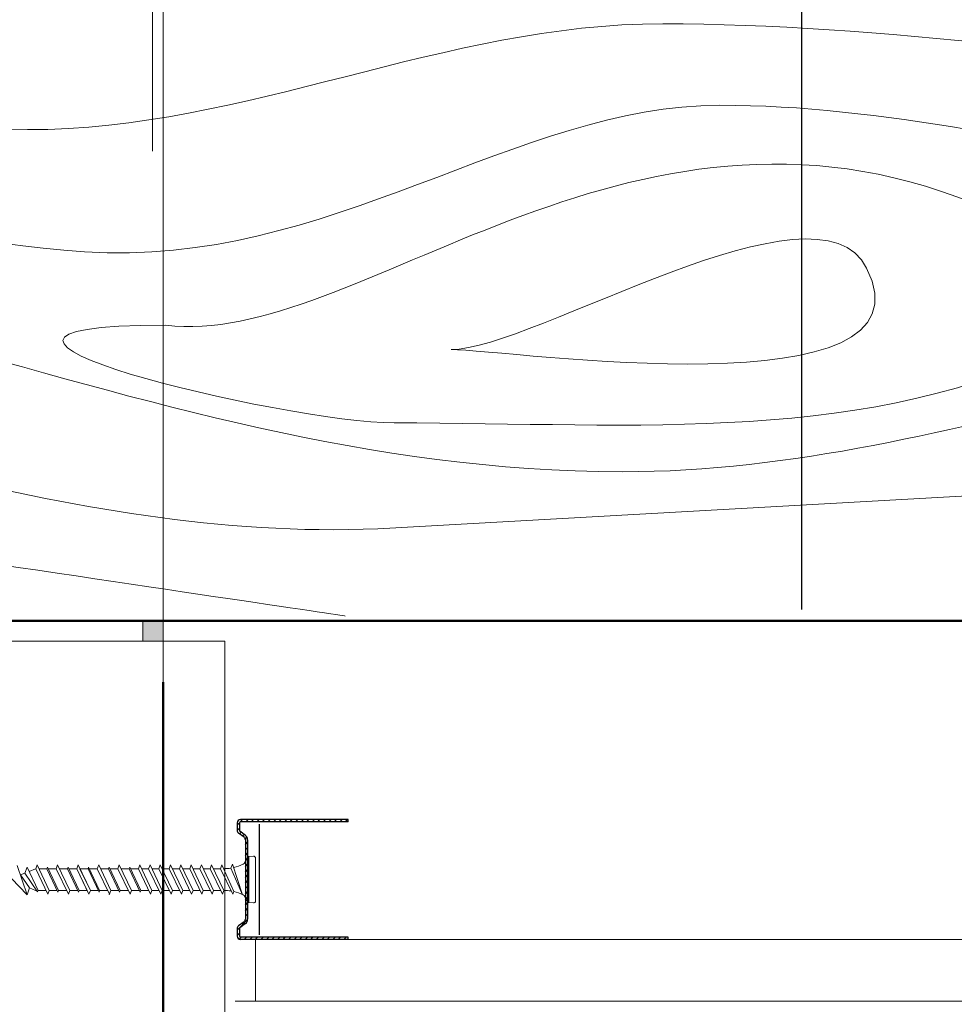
# Model space of a CAD drawing. Header units: millimetres. Extents: x 5545 to 136433, y -146986 to -36607.
# Tile 125 of 159: x 38562 to 38653, y -50577 to -50481. Entities that reach past the tile are written whole.
import ezdxf

# ---------------------------------------------------------------- set-up
doc = ezdxf.new("R2010")
doc.units = ezdxf.units.MM
doc.header["$LTSCALE"] = 8
doc.linetypes.add('ACAD_ISO02W100', pattern=[15, 12, -3])
for name, color, linetype, lineweight in [('_RIGIPS AKCESORIA', 7, 'Continuous', 5), ('_RIGIPS G-K', 7, 'Continuous', 15), ('Cieńka', 7, 'Continuous', 9), ('GRUBA', 74, 'Continuous', 50), ('Izolacja', 7, 'Continuous', 9), ('Przerywana', 7, 'ACAD_ISO02W100', 5), ('SZRAF', 21, 'Continuous', 9)]:
    doc.layers.add(name, color=color, linetype=linetype, lineweight=lineweight)
doc.layers.add('Arc_opisy', color=18, linetype='Continuous')

msp = doc.modelspace()

# ---------------------------------------------------------------- hatches: boundary and pattern name
h = msp.add_hatch()
h.set_pattern_fill('ANSI31', color=250, scale=0.12, style=0)
h.set_pattern_definition([(45, (38319.8537, -50844.06732), (-0.2694077, 0.2694077), [])])
h.paths.add_polyline_path([(38593.74, -50558.907), (38583.26, -50558.907, 0.414214), (38582.94, -50559.227), (38582.94, -50559.967, 0.236068), (38583.068, -50560.223), (38583.612, -50560.631, -0.236068), (38583.74, -50560.887), (38583.74, -50568.607, -0.236068), (38583.612, -50568.863), (38583.068, -50569.271, 0.236068), (38582.94, -50569.527), (38582.94, -50570.267, 0.414214), (38583.26, -50570.587), (38593.74, -50570.587), (38593.74, -50570.367), (38583.26, -50570.367, -0.414214), (38583.16, -50570.267), (38583.16, -50569.527, -0.236068), (38583.2, -50569.447), (38583.744, -50569.039, 0.236068), (38583.96, -50568.607), (38583.96, -50560.887, 0.236068), (38583.744, -50560.455), (38583.2, -50560.047, -0.236068), (38583.16, -50559.967), (38583.16, -50559.227, -0.414214), (38583.26, -50559.127), (38593.74, -50559.127)])
at = {"layer": 'Izolacja'}
h = msp.add_hatch(color=250, dxfattribs=at)
h.dxf.hatch_style = 1
h.paths.add_polyline_path([(38493.74, -50539.527), (38491.74, -50539.527), (38491.74, -50541.527), (38493.74, -50541.527)])
h.paths.add_polyline_path([(38525.74, -50539.527), (38509.74, -50539.527), (38509.74, -50541.527), (38525.74, -50541.527)])
h.paths.add_polyline_path([(38557.74, -50539.527), (38541.74, -50539.527), (38541.74, -50541.527), (38557.74, -50541.527)])
h.paths.add_polyline_path([(38575.74, -50539.527), (38573.74, -50539.527), (38573.74, -50541.527), (38575.74, -50541.527), (38575.74, -50541.527)])

# ---------------------------------------------------------------- linework, layer by layer
at = {"color": 250}
for p, q in [((38593.74, -50558.907), (38583.26, -50558.907)), ((38593.74, -50559.127), (38593.74, -50558.907)), ((38582.94, -50559.227), (38582.94, -50559.967)), ((38583.16, -50559.227), (38583.16, -50559.967)), ((38583.744, -50560.455), (38583.2, -50560.047)), ((38593.74, -50559.127), (38583.26, -50559.127)), ((38585.091, -50559.361), (38585.091, -50570.147)), ((38583.612, -50560.631), (38583.068, -50560.223)), ((38583.74, -50560.887), (38583.74, -50568.607)), ((38583.96, -50560.887), (38583.96, -50568.607)), ((38582.94, -50569.527), (38582.94, -50570.267)), ((38583.612, -50568.863), (38583.068, -50569.271)), ((38583.16, -50569.527), (38583.16, -50570.267)), ((38583.744, -50569.039), (38583.2, -50569.447)), ((38593.74, -50570.367), (38583.26, -50570.367)), ((38593.74, -50570.587), (38583.26, -50570.587)), ((38593.74, -50570.587), (38593.74, -50570.367))]:
    msp.add_line(p, q, dxfattribs=at)
for centre, radius, start, end in [((38583.26, -50559.227), 0.32, 90, 180), ((38583.26, -50559.967), 0.32, 180, 233.1301), ((38583.26, -50559.227), 0.1, 90, 180), ((38583.26, -50559.967), 0.1, 180, 233.1301), ((38583.42, -50560.887), 0.32, 0, 53.1301), ((38583.42, -50560.887), 0.54, 0, 53.1301), ((38583.42, -50568.607), 0.32, 306.8699, 0), ((38583.42, -50568.607), 0.54, 306.8699, 0), ((38583.26, -50569.527), 0.32, 126.8699, 180), ((38583.26, -50569.527), 0.1, 126.8699, 180), ((38583.26, -50570.267), 0.32, 180, 270), ((38583.26, -50570.267), 0.1, 180, 270)]:
    msp.add_arc(centre, radius, start, end, dxfattribs=at)
at = {"layer": '_RIGIPS AKCESORIA', "color": 250}
for p, q in [((38584.082, -50562.504), (38583.74, -50562.847)), ((38583.74, -50562.847), (38583.74, -50566.647)), ((38584.522, -50562.466), (38584.082, -50562.504)), ((38584.082, -50566.989), (38584.082, -50562.504)), ((38584.74, -50566.828), (38584.74, -50562.665)), ((38562.479, -50566.247), (38561.525, -50563.386)), ((38562.47, -50563.53), (38562.256, -50564.119)), ((38563.544, -50565.807), (38562.47, -50563.53)), ((38563.299, -50563.687), (38562.667, -50563.948)), ((38563.318, -50563.687), (38563.299, -50563.687)), ((38563.451, -50563.322), (38563.318, -50563.687)), ((38564.506, -50566.171), (38563.318, -50563.687)), ((38564.639, -50565.807), (38563.451, -50563.322)), ((38564.413, -50563.687), (38563.625, -50563.687)), ((38564.47, -50563.53), (38564.413, -50563.687)), ((38564.413, -50563.687), (38565.487, -50565.963)), ((38565.544, -50565.807), (38564.47, -50563.53)), ((38565.318, -50563.687), (38564.551, -50563.687)), ((38565.451, -50563.322), (38565.318, -50563.687)), ((38566.506, -50566.171), (38565.318, -50563.687)), ((38566.639, -50565.807), (38565.451, -50563.322)), ((38566.413, -50563.687), (38565.625, -50563.687)), ((38566.47, -50563.53), (38566.413, -50563.687)), ((38566.413, -50563.687), (38567.487, -50565.963)), ((38567.544, -50565.807), (38566.47, -50563.53)), ((38567.318, -50563.687), (38566.551, -50563.687)), ((38567.451, -50563.322), (38567.318, -50563.687)), ((38567.451, -50563.322), (38567.318, -50563.687)), ((38568.332, -50565.807), (38567.318, -50563.687)), ((38568.506, -50566.171), (38567.318, -50563.687)), ((38568.639, -50565.807), (38567.451, -50563.322)), ((38568.413, -50563.687), (38567.625, -50563.687)), ((38568.639, -50565.807), (38567.625, -50563.687)), ((38568.47, -50563.53), (38568.413, -50563.687)), ((38568.413, -50563.687), (38569.487, -50565.963)), ((38569.544, -50565.807), (38568.47, -50563.53)), ((38569.318, -50563.687), (38568.551, -50563.687)), ((38569.451, -50563.322), (38569.318, -50563.687)), ((38570.506, -50566.171), (38569.318, -50563.687)), ((38570.639, -50565.807), (38569.451, -50563.322)), ((38570.413, -50563.687), (38569.625, -50563.687)), ((38570.47, -50563.53), (38570.413, -50563.687)), ((38570.413, -50563.687), (38571.487, -50565.963)), ((38571.544, -50565.807), (38570.47, -50563.53)), ((38571.318, -50563.687), (38570.551, -50563.687)), ((38571.451, -50563.322), (38571.318, -50563.687)), ((38572.506, -50566.171), (38571.318, -50563.687)), ((38572.639, -50565.807), (38571.451, -50563.322)), ((38572.413, -50563.687), (38571.625, -50563.687)), ((38572.47, -50563.53), (38572.413, -50563.687)), ((38572.413, -50563.687), (38573.487, -50565.963)), ((38573.544, -50565.807), (38572.47, -50563.53)), ((38573.318, -50563.687), (38572.551, -50563.687)), ((38573.451, -50563.322), (38573.318, -50563.687)), ((38574.506, -50566.171), (38573.318, -50563.687)), ((38574.639, -50565.807), (38573.451, -50563.322)), ((38574.318, -50563.687), (38573.625, -50563.687)), ((38574.451, -50563.322), (38574.318, -50563.687)), ((38575.506, -50566.171), (38574.318, -50563.687)), ((38575.639, -50565.807), (38574.451, -50563.322)), ((38575.318, -50563.687), (38574.625, -50563.687)), ((38575.451, -50563.322), (38575.318, -50563.687)), ((38576.506, -50566.171), (38575.318, -50563.687)), ((38576.639, -50565.807), (38575.451, -50563.322)), ((38576.318, -50563.687), (38575.625, -50563.687)), ((38576.451, -50563.322), (38576.318, -50563.687)), ((38577.506, -50566.171), (38576.318, -50563.687)), ((38577.639, -50565.807), (38576.451, -50563.322)), ((38577.318, -50563.687), (38576.625, -50563.687)), ((38577.451, -50563.322), (38577.318, -50563.687)), ((38578.506, -50566.171), (38577.318, -50563.687)), ((38578.639, -50565.807), (38577.451, -50563.322)), ((38578.318, -50563.687), (38577.625, -50563.687)), ((38578.451, -50563.322), (38578.318, -50563.687)), ((38579.506, -50566.171), (38578.318, -50563.687)), ((38579.639, -50565.807), (38578.451, -50563.322)), ((38579.318, -50563.687), (38578.625, -50563.687)), ((38579.451, -50563.322), (38579.318, -50563.687)), ((38580.506, -50566.171), (38579.318, -50563.687)), ((38580.639, -50565.807), (38579.451, -50563.322)), ((38579.625, -50563.687), (38580.318, -50563.687)), ((38580.451, -50563.322), (38580.318, -50563.687)), ((38581.506, -50566.171), (38580.318, -50563.687)), ((38581.639, -50565.807), (38580.451, -50563.322)), ((38581.318, -50563.687), (38580.625, -50563.687)), ((38581.458, -50563.304), (38581.318, -50563.687)), ((38582.506, -50566.171), (38581.318, -50563.687)), ((38581.458, -50563.304), (38582.601, -50565.911)), ((38582.479, -50563.247), (38582.338, -50563.634)), ((38582.338, -50563.634), (38583.471, -50566.224)), ((38583.471, -50566.224), (38582.479, -50563.247)), ((38560.967, -50564.652), (38562.479, -50566.247)), ((38562.256, -50564.119), (38561.828, -50564.296)), ((38562.725, -50565.569), (38561.828, -50564.296)), ((38562.256, -50564.119), (38563.496, -50565.939)), ((38562.725, -50565.569), (38562.479, -50566.247)), ((38563.299, -50565.807), (38562.725, -50565.569)), ((38563.406, -50565.807), (38563.299, -50565.807)), ((38563.544, -50565.807), (38563.496, -50565.939)), ((38564.332, -50565.807), (38563.544, -50565.807)), ((38564.639, -50565.807), (38564.506, -50566.171)), ((38565.413, -50565.807), (38564.639, -50565.807)), ((38565.544, -50565.807), (38565.487, -50565.963)), ((38566.332, -50565.807), (38565.544, -50565.807)), ((38566.639, -50565.807), (38566.506, -50566.171)), ((38567.406, -50565.807), (38566.639, -50565.807)), ((38567.544, -50565.807), (38567.487, -50565.963)), ((38568.332, -50565.807), (38567.544, -50565.807)), ((38568.639, -50565.807), (38568.506, -50566.171)), ((38568.639, -50565.807), (38568.506, -50566.171)), ((38569.406, -50565.807), (38568.639, -50565.807)), ((38569.544, -50565.807), (38569.487, -50565.963)), ((38570.332, -50565.807), (38569.544, -50565.807)), ((38570.639, -50565.807), (38570.479, -50566.247)), ((38571.406, -50565.807), (38570.639, -50565.807)), ((38571.544, -50565.807), (38571.479, -50565.987)), ((38572.332, -50565.807), (38571.544, -50565.807)), ((38572.639, -50565.807), (38572.506, -50566.171)), ((38573.406, -50565.807), (38572.639, -50565.807)), ((38573.544, -50565.807), (38573.487, -50565.963)), ((38574.332, -50565.807), (38573.544, -50565.807)), ((38574.639, -50565.807), (38574.506, -50566.171)), ((38575.332, -50565.807), (38574.639, -50565.807)), ((38575.639, -50565.807), (38575.506, -50566.171)), ((38576.332, -50565.807), (38575.639, -50565.807)), ((38576.639, -50565.807), (38576.506, -50566.171)), ((38577.332, -50565.807), (38576.639, -50565.807)), ((38577.639, -50565.807), (38577.506, -50566.171)), ((38578.332, -50565.807), (38577.639, -50565.807)), ((38578.639, -50565.807), (38578.506, -50566.171)), ((38579.332, -50565.807), (38578.639, -50565.807)), ((38579.639, -50565.807), (38579.506, -50566.171)), ((38580.332, -50565.807), (38579.639, -50565.807)), ((38580.639, -50565.807), (38580.506, -50566.171)), ((38580.639, -50565.807), (38581.332, -50565.807)), ((38581.639, -50565.807), (38581.506, -50566.171)), ((38582.601, -50565.911), (38582.506, -50566.171)), ((38584.082, -50566.989), (38583.74, -50566.647)), ((38584.522, -50567.028), (38584.082, -50566.989))]:
    msp.add_line(p, q, dxfattribs=at)
for centre, radius, start, end in [((38583.34, -50562.888), 0.4, 297.38696, 0.11916), ((38584.54, -50562.665), 0.2, 0, 95), ((38581.692, -50559.687), 4, 269.04277, 279.28873), ((38581.692, -50559.687), 4, 282.9916, 297.25215), ((38581.692, -50569.807), 4, 80.52885, 90.7633), ((38581.692, -50569.807), 4, 62.74785, 76.86815), ((38583.34, -50566.606), 0.4, 359.88065, 62.6128), ((38584.54, -50566.828), 0.2, 265, 0)]:
    msp.add_arc(centre, radius, start, end, dxfattribs=at)
at = {"layer": '_RIGIPS G-K', "color": 250}
for p, q in [((38584.74, -50570.587), (38584.74, -50576.587)), ((38977.74, -50570.587), (38591.044, -50570.587)), ((38977.74, -50576.587), (38582.74, -50576.587))]:
    msp.add_line(p, q, dxfattribs=at)
at = {"layer": 'Arc_opisy', "color": 250, "lineweight": 25, "ltscale": 0.1}
msp.add_line((38637.931, -50538.436), (38637.931, -50184.277), dxfattribs=at)
at = {"layer": 'Cieńka', "color": 250}
for p, q in [((38574.698, -50493.767), (38574.698, -50459.766)), ((38575.74, -50676.927), (38575.74, -50541.527)), ((38575.74, -50541.527), (38581.74, -50541.527)), ((38581.74, -50541.527), (38581.74, -50676.927))]:
    msp.add_line(p, q, dxfattribs=at)
at = {"layer": 'GRUBA', "color": 250}
for p, q in [((38779.74, -50539.527), (38503.74, -50539.527)), ((38575.74, -50545.527), (38575.74, -50629.527))]:
    msp.add_line(p, q, dxfattribs=at)
at = {"layer": 'Izolacja', "color": 250}
for p, q in [((38491.74, -50539.527), (38575.74, -50539.527)), ((38573.74, -50541.527), (38573.74, -50539.527)), ((38575.74, -50539.527), (38575.74, -50541.527)), ((38575.74, -50541.527), (38491.74, -50541.527))]:
    msp.add_line(p, q, dxfattribs=at)
at = {"layer": 'Przerywana', "color": 250}
msp.add_line((38575.74, -50541.527), (38575.74, -50467.527), dxfattribs=at)
at = {"layer": 'SZRAF', "color": 250}
for points in [[(38503.74, -50479.787), (38523.271, -50480.08), (38540.57, -50491.685), (38562.511, -50491.685)], [(38576.002, -50510.731), (38594.255, -50513.112), (38620.923, -50485.059), (38654.698, -50498.879)], [(38503.74, -50492.586), (38527.012, -50493.639), (38546.494, -50502.101), (38568.066, -50503.589)], [(38603.778, -50513.112), (38609.334, -50513.112), (38651.394, -50519.461), (38644.252, -50505.176)], [(38551.74, -50511.939), (38573.588, -50517.954), (38595.839, -50525.016), (38620.444, -50525.016)], [(38551.74, -50524.838), (38566.561, -50528.416), (38581.409, -50531.206), (38596.636, -50530.571)], [(38551.74, -50532.861), (38573.079, -50536.036), (38593.469, -50539.071), (38593.469, -50539.071)]]:
    msp.add_open_spline(points, degree=3, dxfattribs=at)
for points, knots in [([(38562.511, -50491.685), (38562.511, -50491.685), (38583.938, -50491.685), (38602.985, -50481.368), (38624.412, -50481.368)], [0.2, 0.2, 0.2, 0.2, 0.2, 0.4, 0.4, 0.4, 0.4]), ([(38624.412, -50481.368), (38624.412, -50481.368), (38666.473, -50481.368), (38718.057, -50495.653), (38757.737, -50482.955)], [0.4, 0.4, 0.4, 0.4, 0.4, 0.6, 0.6, 0.6, 0.6]), ([(38568.066, -50503.589), (38568.066, -50503.589), (38591.874, -50505.176), (38610.127, -50489.304), (38629.967, -50489.304)], [0.2, 0.2, 0.2, 0.2, 0.2, 0.4, 0.4, 0.4, 0.4]), ([(38629.967, -50489.304), (38629.967, -50489.304), (38661.711, -50489.304), (38694.249, -50505.176), (38728.374, -50495.653)], [0.4, 0.4, 0.4, 0.4, 0.4, 0.6, 0.6, 0.6, 0.6]), ([(38644.252, -50505.176), (38644.252, -50505.176), (38639.49, -50495.653), (38611.714, -50513.112), (38603.778, -50513.112)], [0.3333333, 0.3333333, 0.3333333, 0.3333333, 0.3333333, 1, 1, 1, 1]), ([(38620.444, -50525.016), (38620.444, -50525.016), (38653.775, -50525.016), (38683.932, -50508.351), (38713.295, -50510.731)], [0.2, 0.2, 0.2, 0.2, 0.2, 0.4, 0.4, 0.4, 0.4]), ([(38598.223, -50520.255), (38598.223, -50520.255), (38587.906, -50520.255), (38547.433, -50510.731), (38576.002, -50510.731)], [0.6, 0.6, 0.6, 0.6, 0.6, 1, 1, 1, 1]), ([(38664.669, -50512.293), (38664.669, -50512.293), (38644.537, -50522.53), (38622.031, -50520.255), (38598.223, -50520.255)], [0.4, 0.4, 0.4, 0.4, 0.4, 0.6, 0.6, 0.6, 0.6]), ([(38596.636, -50530.571), (38596.636, -50530.571), (38596.636, -50530.571), (38695.836, -50525.016), (38695.836, -50525.016)], [0.1666667, 0.1666667, 0.1666667, 0.1666667, 0.1666667, 0.3333333, 0.3333333, 0.3333333, 0.3333333])]:
    msp.add_open_spline(points, degree=3, knots=knots, dxfattribs=at)

doc.saveas('drawing.dxf')
